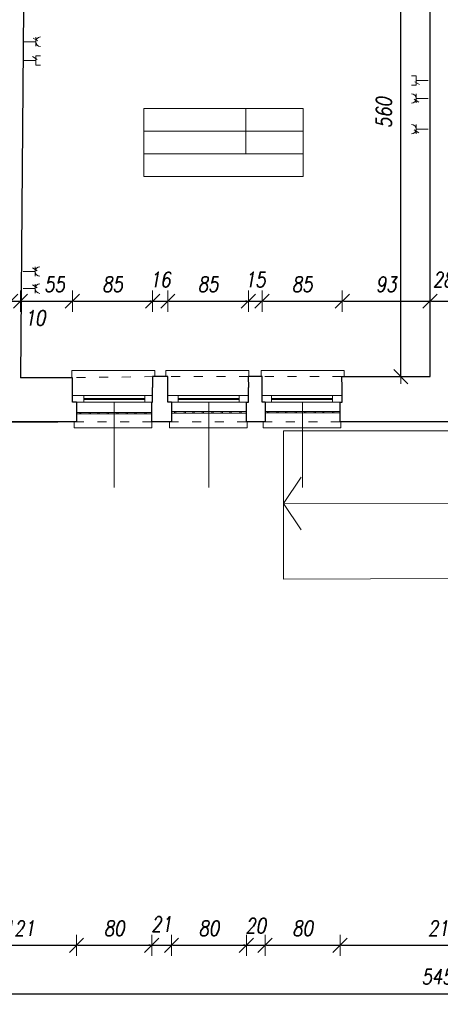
# Model space of a CAD drawing. Header units: millimetres. Extents: x -60479 to 14193, y -32440 to 949.
# Tile 17 of 68: x -33276 to -28816, y -32440 to -21993. Entities that reach past the tile are written whole.
import ezdxf

# ---------------------------------------------------------------- set-up
doc = ezdxf.new("R2010")
doc.units = ezdxf.units.MM
doc.header["$LTSCALE"] = 8
doc.linetypes.add('ACAD_ISO03W100', pattern=[30, 12, -18])
doc.layers.get('Defpoints').update_dxf_attribs({"lineweight": 0})
for name, color, linetype, lineweight in [('A_DIMEN', 7, 'Continuous', 0), ('BAM_OPISY POWIERZCHNI', 40, 'Continuous', 0), ('instalacje', 6, 'Continuous', 0), ('parter_dzwi i okna', 3, 'Continuous', 0), ('parter_kraty', 8, 'Continuous', 0), ('parter_parapet', 6, 'Continuous', 0), ('parter_podciąg', 2, 'ACAD_ISO03W100', 0), ('parter_rzut', 7, 'Continuous', 30), ('parter_widok', 4, 'Continuous', 0), ('RZUT_wymiarowanie', 2, 'Continuous', 0), ('wymiarowanie', 4, 'Continuous', 0)]:
    doc.layers.add(name, color=color, linetype=linetype, lineweight=lineweight)
doc.styles.add('ROMANS1', font='romans.shx', dxfattribs={"width": 0.8, "oblique": 10})
doc.dimstyles.new('NARCH100', dxfattribs={"dimscale": 100, "dimtxt": 1.6, "dimasz": 0.15, "dimexe": 0, "dimexo": 0, "dimgap": 1, "dimtad": 1, "dimdec": 0, "dimlfac": 0.1, "dimrnd": 1, "dimdsep": 46, "dimtxsty": 'ROMANS1', "dimblk": 'wym', "dimcen": -1.5, "dimse1": 1, "dimse2": 1, "dimclrd": 4, "dimclre": 4, "dimclrt": 3, "dimadec": 0, "dimazin": 0, "dimtfac": 0.04, "dimtdec": 0, "dimtmove": 2, "dimatfit": 3, "dimldrblk": 'wym', "dimfxl": 0, "dimtolj": 1, "dimarcsym": 0})

# ---------------------------------------------------------------- blocks, each defined once
blk = doc.blocks.new('wym')
at = {"layer": 'A_DIMEN', "color": 4, "ltscale": 100}
for p, q in [((0, -7.5), (0, 7.5)), ((-5, -5), (5, 5)), ((-5, 0), (5, 0))]:
    blk.add_line(p, q, dxfattribs=at)
blk = doc.blocks.new('*D258')
at = {"layer": 'Defpoints', "color": 0, "transparency": 16777216}
for p in [(-33887, -26259), (-32673, -26259), (-32673, -31814)]:
    blk.add_point(p, dxfattribs=at)
at = {"layer": 'RZUT_wymiarowanie', "color": 4, "lineweight": -2, "transparency": 16777216}
blk.add_line((-33872, -31814), (-32688, -31814), dxfattribs=at)
at = {"layer": 'RZUT_wymiarowanie', "color": 4, "lineweight": -2, "transparency": 16777216, "xscale": 15, "yscale": 15, "zscale": 15, "rotation": 179.9999999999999}
blk.add_blockref('wym', (-33887, -31814), dxfattribs=at)
at = {"layer": 'RZUT_wymiarowanie', "color": 4, "lineweight": -2, "transparency": 16777216, "xscale": 15, "yscale": 15, "zscale": 15}
blk.add_blockref('wym', (-32673, -31814), dxfattribs=at)
at = {"layer": 'RZUT_wymiarowanie', "color": 3, "transparency": 16777216, "insert": (-33280, -31634), "char_height": 160, "attachment_point": 5, "style": 'ROMANS1'}
blk.add_mtext('\\A1;121', dxfattribs=at)
blk = doc.blocks.new('*D259')
at = {"layer": 'Defpoints', "color": 0, "transparency": 16777216}
for p in [(-32673, -26259), (-31876, -26259), (-31876, -31814)]:
    blk.add_point(p, dxfattribs=at)
at = {"layer": 'RZUT_wymiarowanie', "color": 4, "lineweight": -2, "transparency": 16777216}
blk.add_line((-32658, -31814), (-31891, -31814), dxfattribs=at)
at = {"layer": 'RZUT_wymiarowanie', "color": 4, "lineweight": -2, "transparency": 16777216, "xscale": 15, "yscale": 15, "zscale": 15, "rotation": 179.9999999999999}
blk.add_blockref('wym', (-32673, -31814), dxfattribs=at)
at = {"layer": 'RZUT_wymiarowanie', "color": 4, "lineweight": -2, "transparency": 16777216, "xscale": 15, "yscale": 15, "zscale": 15}
blk.add_blockref('wym', (-31876, -31814), dxfattribs=at)
at = {"layer": 'RZUT_wymiarowanie', "color": 3, "transparency": 16777216, "insert": (-32274, -31634), "char_height": 160, "attachment_point": 5, "style": 'ROMANS1'}
blk.add_mtext('\\A1;80', dxfattribs=at)
blk = doc.blocks.new('*D260')
at = {"layer": 'Defpoints', "color": 0, "transparency": 16777216}
for p in [(-31876, -26259), (-31667, -26259), (-31667, -31814)]:
    blk.add_point(p, dxfattribs=at)
at = {"layer": 'RZUT_wymiarowanie', "color": 4, "lineweight": -2, "transparency": 16777216}
for p, q in [((-31891, -31814), (-31906, -31814)), ((-31876, -31814), (-31667, -31814)), ((-31652, -31814), (-31637, -31814))]:
    blk.add_line(p, q, dxfattribs=at)
at = {"layer": 'RZUT_wymiarowanie', "color": 4, "lineweight": -2, "transparency": 16777216, "xscale": 15, "yscale": 15, "zscale": 15}
for p, rotation in [((-31876, -31814), 359.9999999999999), ((-31667, -31814), 179.9999999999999)]:
    blk.add_blockref('wym', p, dxfattribs=dict(at, rotation=rotation))
at = {"layer": 'RZUT_wymiarowanie', "color": 3, "transparency": 16777216, "insert": (-31772, -31590), "char_height": 160, "attachment_point": 5, "style": 'ROMANS1'}
blk.add_mtext('\\A1;21', dxfattribs=at)
blk = doc.blocks.new('*D261')
at = {"layer": 'Defpoints', "color": 0, "transparency": 16777216}
for p in [(-31667, -26259), (-30872, -26259), (-30872, -31814)]:
    blk.add_point(p, dxfattribs=at)
at = {"layer": 'RZUT_wymiarowanie', "color": 4, "lineweight": -2, "transparency": 16777216}
blk.add_line((-31652, -31814), (-30887, -31814), dxfattribs=at)
at = {"layer": 'RZUT_wymiarowanie', "color": 4, "lineweight": -2, "transparency": 16777216, "xscale": 15, "yscale": 15, "zscale": 15, "rotation": 179.9999999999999}
blk.add_blockref('wym', (-31667, -31814), dxfattribs=at)
at = {"layer": 'RZUT_wymiarowanie', "color": 4, "lineweight": -2, "transparency": 16777216, "xscale": 15, "yscale": 15, "zscale": 15}
blk.add_blockref('wym', (-30872, -31814), dxfattribs=at)
at = {"layer": 'RZUT_wymiarowanie', "color": 3, "transparency": 16777216, "insert": (-31270, -31634), "char_height": 160, "attachment_point": 5, "style": 'ROMANS1'}
blk.add_mtext('\\A1;80', dxfattribs=at)
blk = doc.blocks.new('*D262')
at = {"layer": 'Defpoints', "color": 0, "transparency": 16777216}
for p in [(-30872, -26259), (-30674, -26259), (-30674, -31814)]:
    blk.add_point(p, dxfattribs=at)
at = {"layer": 'RZUT_wymiarowanie', "color": 4, "lineweight": -2, "transparency": 16777216}
for p, q in [((-30887, -31814), (-30902, -31814)), ((-30872, -31814), (-30674, -31814)), ((-30659, -31814), (-30644, -31814))]:
    blk.add_line(p, q, dxfattribs=at)
at = {"layer": 'RZUT_wymiarowanie', "color": 4, "lineweight": -2, "transparency": 16777216, "xscale": 15, "yscale": 15, "zscale": 15}
for p, rotation in [((-30872, -31814), 359.9999999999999), ((-30674, -31814), 179.9999999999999)]:
    blk.add_blockref('wym', p, dxfattribs=dict(at, rotation=rotation))
at = {"layer": 'RZUT_wymiarowanie', "color": 3, "transparency": 16777216, "insert": (-30773, -31607), "char_height": 160, "attachment_point": 5, "style": 'ROMANS1'}
blk.add_mtext('\\A1;20', dxfattribs=at)
blk = doc.blocks.new('*D263')
at = {"layer": 'Defpoints', "color": 0, "transparency": 16777216}
for p in [(-30674, -26259), (-29879, -26259), (-29879, -31814)]:
    blk.add_point(p, dxfattribs=at)
at = {"layer": 'RZUT_wymiarowanie', "color": 4, "lineweight": -2, "transparency": 16777216}
blk.add_line((-30659, -31814), (-29894, -31814), dxfattribs=at)
at = {"layer": 'RZUT_wymiarowanie', "color": 4, "lineweight": -2, "transparency": 16777216, "xscale": 15, "yscale": 15, "zscale": 15, "rotation": 179.9999999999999}
blk.add_blockref('wym', (-30674, -31814), dxfattribs=at)
at = {"layer": 'RZUT_wymiarowanie', "color": 4, "lineweight": -2, "transparency": 16777216, "xscale": 15, "yscale": 15, "zscale": 15}
blk.add_blockref('wym', (-29879, -31814), dxfattribs=at)
at = {"layer": 'RZUT_wymiarowanie', "color": 3, "transparency": 16777216, "insert": (-30276, -31634), "char_height": 160, "attachment_point": 5, "style": 'ROMANS1'}
blk.add_mtext('\\A1;80', dxfattribs=at)
blk = doc.blocks.new('*D264')
at = {"layer": 'Defpoints', "color": 0, "transparency": 16777216}
for p in [(-29879, -26259), (-27685, -26259), (-27685, -31814)]:
    blk.add_point(p, dxfattribs=at)
at = {"layer": 'RZUT_wymiarowanie', "color": 4, "lineweight": -2, "transparency": 16777216}
blk.add_line((-29864, -31814), (-27700, -31814), dxfattribs=at)
at = {"layer": 'RZUT_wymiarowanie', "color": 4, "lineweight": -2, "transparency": 16777216, "xscale": 15, "yscale": 15, "zscale": 15, "rotation": 179.9999999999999}
blk.add_blockref('wym', (-29879, -31814), dxfattribs=at)
at = {"layer": 'RZUT_wymiarowanie', "color": 4, "lineweight": -2, "transparency": 16777216, "xscale": 15, "yscale": 15, "zscale": 15}
blk.add_blockref('wym', (-27685, -31814), dxfattribs=at)
at = {"layer": 'RZUT_wymiarowanie', "color": 3, "transparency": 16777216, "insert": (-28782, -31634), "char_height": 160, "attachment_point": 5, "style": 'ROMANS1'}
blk.add_mtext('\\A1;219', dxfattribs=at)
blk = doc.blocks.new('*D178')
at = {"layer": 'Defpoints', "color": 0, "transparency": 16777216}
for p in [(-56057, -26262), (-1532, -26294), (-1532, -32328)]:
    blk.add_point(p, dxfattribs=at)
at = {"layer": 'RZUT_wymiarowanie', "color": 4, "lineweight": -2, "transparency": 16777216}
blk.add_line((-56042, -32328), (-1547, -32328), dxfattribs=at)
at = {"layer": 'RZUT_wymiarowanie', "color": 4, "lineweight": -2, "transparency": 16777216, "xscale": 15, "yscale": 15, "zscale": 15, "rotation": 179.9999999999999}
blk.add_blockref('wym', (-56057, -32328), dxfattribs=at)
at = {"layer": 'RZUT_wymiarowanie', "color": 4, "lineweight": -2, "transparency": 16777216, "xscale": 15, "yscale": 15, "zscale": 15}
blk.add_blockref('wym', (-1532, -32328), dxfattribs=at)
at = {"layer": 'RZUT_wymiarowanie', "color": 3, "transparency": 16777216, "insert": (-28795, -32148), "char_height": 160, "attachment_point": 5, "style": 'ROMANS1'}
blk.add_mtext('\\A1;5453', dxfattribs=at)
blk = doc.blocks.new('*D561')
at = {"layer": 'Defpoints', "color": 0, "transparency": 16777216}
for p in [(-33267, -24980), (-33371, -25785), (-33267, -25791)]:
    blk.add_point(p, dxfattribs=at)
at = {"layer": 'instalacje', "color": 4, "lineweight": -2, "transparency": 16777216}
for p, q in [((-33386, -24980), (-33401, -24980)), ((-33371, -24980), (-33267, -24980)), ((-33252, -24980), (-33237, -24980))]:
    blk.add_line(p, q, dxfattribs=at)
at = {"layer": 'instalacje', "color": 4, "lineweight": -2, "transparency": 16777216, "xscale": 15, "yscale": 15, "zscale": 15}
for p, rotation in [((-33371, -24980), 359.9999999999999), ((-33267, -24980), 179.9999999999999)]:
    blk.add_blockref('wym', p, dxfattribs=dict(at, rotation=rotation))
at = {"layer": 'instalacje', "color": 3, "transparency": 16777216, "insert": (-33113, -25157), "char_height": 160, "attachment_point": 5, "style": 'ROMANS1'}
blk.add_mtext('\\A1;10', dxfattribs=at)
blk = doc.blocks.new('*D562')
at = {"layer": 'Defpoints', "color": 0, "transparency": 16777216}
for p in [(-32717, -24980), (-33267, -25791), (-32717, -25981)]:
    blk.add_point(p, dxfattribs=at)
at = {"layer": 'instalacje', "color": 4, "lineweight": -2, "transparency": 16777216}
blk.add_line((-33252, -24980), (-32732, -24980), dxfattribs=at)
at = {"layer": 'instalacje', "color": 4, "lineweight": -2, "transparency": 16777216, "xscale": 15, "yscale": 15, "zscale": 15, "rotation": 179.9999999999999}
blk.add_blockref('wym', (-33267, -24980), dxfattribs=at)
at = {"layer": 'instalacje', "color": 4, "lineweight": -2, "transparency": 16777216, "xscale": 15, "yscale": 15, "zscale": 15}
blk.add_blockref('wym', (-32717, -24980), dxfattribs=at)
at = {"layer": 'instalacje', "color": 3, "transparency": 16777216, "insert": (-32907, -24800), "char_height": 160, "attachment_point": 5, "style": 'ROMANS1'}
blk.add_mtext('\\A1;55', dxfattribs=at)
blk = doc.blocks.new('*D563')
at = {"layer": 'Defpoints', "color": 0, "transparency": 16777216}
for p in [(-31866, -24980), (-32717, -25981), (-31866, -25973)]:
    blk.add_point(p, dxfattribs=at)
at = {"layer": 'instalacje', "color": 4, "lineweight": -2, "transparency": 16777216}
blk.add_line((-32702, -24980), (-31881, -24980), dxfattribs=at)
at = {"layer": 'instalacje', "color": 4, "lineweight": -2, "transparency": 16777216, "xscale": 15, "yscale": 15, "zscale": 15, "rotation": 179.9999999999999}
blk.add_blockref('wym', (-32717, -24980), dxfattribs=at)
at = {"layer": 'instalacje', "color": 4, "lineweight": -2, "transparency": 16777216, "xscale": 15, "yscale": 15, "zscale": 15}
blk.add_blockref('wym', (-31866, -24980), dxfattribs=at)
at = {"layer": 'instalacje', "color": 3, "transparency": 16777216, "insert": (-32292, -24800), "char_height": 160, "attachment_point": 5, "style": 'ROMANS1'}
blk.add_mtext('\\A1;85', dxfattribs=at)
blk = doc.blocks.new('*D564')
at = {"layer": 'Defpoints', "color": 0, "transparency": 16777216}
for p in [(-31705, -24980), (-31866, -25973), (-31705, -25981)]:
    blk.add_point(p, dxfattribs=at)
at = {"layer": 'instalacje', "color": 4, "lineweight": -2, "transparency": 16777216}
for p, q in [((-31881, -24980), (-31896, -24980)), ((-31866, -24980), (-31705, -24980)), ((-31690, -24980), (-31675, -24980))]:
    blk.add_line(p, q, dxfattribs=at)
at = {"layer": 'instalacje', "color": 4, "lineweight": -2, "transparency": 16777216, "xscale": 15, "yscale": 15, "zscale": 15}
for p, rotation in [((-31866, -24980), 359.9999999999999), ((-31705, -24980), 179.9999999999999)]:
    blk.add_blockref('wym', p, dxfattribs=dict(at, rotation=rotation))
at = {"layer": 'instalacje', "color": 3, "transparency": 16777216, "insert": (-31786, -24750), "char_height": 160, "attachment_point": 5, "style": 'ROMANS1'}
blk.add_mtext('\\A1;16', dxfattribs=at)
blk = doc.blocks.new('*D565')
at = {"layer": 'Defpoints', "color": 0, "transparency": 16777216}
for p in [(-30851, -24980), (-31705, -25981), (-30851, -25973)]:
    blk.add_point(p, dxfattribs=at)
at = {"layer": 'instalacje', "color": 4, "lineweight": -2, "transparency": 16777216}
blk.add_line((-31690, -24980), (-30866, -24980), dxfattribs=at)
at = {"layer": 'instalacje', "color": 4, "lineweight": -2, "transparency": 16777216, "xscale": 15, "yscale": 15, "zscale": 15, "rotation": 179.9999999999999}
blk.add_blockref('wym', (-31705, -24980), dxfattribs=at)
at = {"layer": 'instalacje', "color": 4, "lineweight": -2, "transparency": 16777216, "xscale": 15, "yscale": 15, "zscale": 15}
blk.add_blockref('wym', (-30851, -24980), dxfattribs=at)
at = {"layer": 'instalacje', "color": 3, "transparency": 16777216, "insert": (-31278, -24800), "char_height": 160, "attachment_point": 5, "style": 'ROMANS1'}
blk.add_mtext('\\A1;85', dxfattribs=at)
blk = doc.blocks.new('*D566')
at = {"layer": 'Defpoints', "color": 0, "transparency": 16777216}
for p in [(-30706, -24980), (-30851, -25973), (-30706, -25981)]:
    blk.add_point(p, dxfattribs=at)
at = {"layer": 'instalacje', "color": 4, "lineweight": -2, "transparency": 16777216}
for p, q in [((-30866, -24980), (-30881, -24980)), ((-30851, -24980), (-30706, -24980)), ((-30691, -24980), (-30676, -24980))]:
    blk.add_line(p, q, dxfattribs=at)
at = {"layer": 'instalacje', "color": 4, "lineweight": -2, "transparency": 16777216, "xscale": 15, "yscale": 15, "zscale": 15}
for p, rotation in [((-30851, -24980), 359.9999999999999), ((-30706, -24980), 179.9999999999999)]:
    blk.add_blockref('wym', p, dxfattribs=dict(at, rotation=rotation))
at = {"layer": 'instalacje', "color": 3, "transparency": 16777216, "insert": (-30778, -24750), "char_height": 160, "attachment_point": 5, "style": 'ROMANS1'}
blk.add_mtext('\\A1;15', dxfattribs=at)
blk = doc.blocks.new('*D567')
at = {"layer": 'Defpoints', "color": 0, "transparency": 16777216}
for p in [(-29855, -24980), (-30706, -25981), (-29855, -25981)]:
    blk.add_point(p, dxfattribs=at)
at = {"layer": 'instalacje', "color": 4, "lineweight": -2, "transparency": 16777216}
blk.add_line((-30691, -24980), (-29870, -24980), dxfattribs=at)
at = {"layer": 'instalacje', "color": 4, "lineweight": -2, "transparency": 16777216, "xscale": 15, "yscale": 15, "zscale": 15, "rotation": 179.9999999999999}
blk.add_blockref('wym', (-30706, -24980), dxfattribs=at)
at = {"layer": 'instalacje', "color": 4, "lineweight": -2, "transparency": 16777216, "xscale": 15, "yscale": 15, "zscale": 15}
blk.add_blockref('wym', (-29855, -24980), dxfattribs=at)
at = {"layer": 'instalacje', "color": 3, "transparency": 16777216, "insert": (-30280, -24800), "char_height": 160, "attachment_point": 5, "style": 'ROMANS1'}
blk.add_mtext('\\A1;85', dxfattribs=at)
blk = doc.blocks.new('*D568')
at = {"layer": 'Defpoints', "color": 0, "transparency": 16777216}
for p in [(-28925, -24980), (-28925, -25780), (-29855, -25981)]:
    blk.add_point(p, dxfattribs=at)
at = {"layer": 'instalacje', "color": 4, "lineweight": -2, "transparency": 16777216}
blk.add_line((-29840, -24980), (-28940, -24980), dxfattribs=at)
at = {"layer": 'instalacje', "color": 4, "lineweight": -2, "transparency": 16777216, "xscale": 15, "yscale": 15, "zscale": 15, "rotation": 179.9999999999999}
blk.add_blockref('wym', (-29855, -24980), dxfattribs=at)
at = {"layer": 'instalacje', "color": 4, "lineweight": -2, "transparency": 16777216, "xscale": 15, "yscale": 15, "zscale": 15}
blk.add_blockref('wym', (-28925, -24980), dxfattribs=at)
at = {"layer": 'instalacje', "color": 3, "transparency": 16777216, "insert": (-29390, -24800), "char_height": 160, "attachment_point": 5, "style": 'ROMANS1'}
blk.add_mtext('\\A1;93', dxfattribs=at)
blk = doc.blocks.new('*D569')
at = {"layer": 'Defpoints', "color": 0, "transparency": 16777216}
for p in [(-28646, -24980), (-28925, -25780), (-28646, -25779)]:
    blk.add_point(p, dxfattribs=at)
at = {"layer": 'instalacje', "color": 4, "lineweight": -2, "transparency": 16777216}
blk.add_line((-28910, -24980), (-28661, -24980), dxfattribs=at)
at = {"layer": 'instalacje', "color": 4, "lineweight": -2, "transparency": 16777216, "xscale": 15, "yscale": 15, "zscale": 15, "rotation": 179.9999999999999}
blk.add_blockref('wym', (-28925, -24980), dxfattribs=at)
at = {"layer": 'instalacje', "color": 4, "lineweight": -2, "transparency": 16777216, "xscale": 15, "yscale": 15, "zscale": 15}
blk.add_blockref('wym', (-28646, -24980), dxfattribs=at)
at = {"layer": 'instalacje', "color": 3, "transparency": 16777216, "insert": (-28785, -24750), "char_height": 160, "attachment_point": 5, "style": 'ROMANS1'}
blk.add_mtext('\\A1;28', dxfattribs=at)
blk = doc.blocks.new('*D608')
at = {"layer": 'Defpoints', "color": 0, "transparency": 16777216}
for p in [(-29234, -20178), (-28925, -20178), (-28925, -25780)]:
    blk.add_point(p, dxfattribs=at)
at = {"layer": 'instalacje', "color": 4, "lineweight": -2, "transparency": 16777216}
blk.add_line((-29234, -25765), (-29234, -20193), dxfattribs=at)
at = {"layer": 'instalacje', "color": 4, "lineweight": -2, "transparency": 16777216, "xscale": 15, "yscale": 15, "zscale": 15}
for p, rotation in [((-29234, -20178), 90), ((-29234, -25780), 270)]:
    blk.add_blockref('wym', p, dxfattribs=dict(at, rotation=rotation))
at = {"layer": 'instalacje', "color": 3, "transparency": 16777216, "insert": (-29414, -22979), "char_height": 160, "attachment_point": 5, "rotation": 90, "style": 'ROMANS1'}
blk.add_mtext('\\A1;560', dxfattribs=at)

msp = doc.modelspace()

# ---------------------------------------------------------------- linework, layer by layer
at = {"layer": 'BAM_OPISY POWIERZCHNI'}
msp.add_line((-30878.5, -22935), (-30878.5, -23415), dxfattribs=at)
for points in [[(-31960.5, -22935), (-31960.5, -23415), (-30270, -23415), (-30270, -22935)], [(-31960.5, -22935), (-30270, -22935)], [(-30270, -23175), (-31960.5, -23175)], [(-31960.5, -23415), (-31960.5, -23655), (-30270, -23655), (-30270, -23415)]]:
    msp.add_lwpolyline(points, dxfattribs=at)
at = {"layer": 'instalacje'}
for points in [[(-33105.9, -22226.5), (-33233.9, -22226.5)], [(-33084.4, -22217.9), (-33134.1, -22188)], [(-33105.9, -22178.6), (-33105.9, -22274.5)], [(-33105.9, -22426.5), (-33233.9, -22426.5)], [(-33090.1, -22413.4), (-33139.8, -22383.5)], [(-33105.9, -22476.8), (-33105.9, -22376.3)], [(-33055.7, -22376.3), (-33105.9, -22376.3)], [(-33055.7, -22476.8), (-33105.9, -22476.8)], [(-29121.1, -22587.9), (-29070.8, -22587.9)], [(-29086.7, -22651.2), (-29037, -22681.1)], [(-29070.8, -22587.9), (-29070.8, -22688.4)], [(-29070.8, -22638.1), (-28942.8, -22638.1)], [(-29121.1, -22688.4), (-29070.8, -22688.4)], [(-29092.4, -22836.8), (-29042.7, -22866.7)], [(-29070.8, -22876.1), (-29070.8, -22780.2)], [(-29070.8, -22828.1), (-28942.8, -22828.1)], [(-29092.4, -23162.8), (-29042.7, -23192.7)], [(-29070.8, -23202.1), (-29070.8, -23106.2)], [(-29070.8, -23154.1), (-28942.8, -23154.1)], [(-33090.4, -24656.2), (-33140.1, -24626.3)], [(-33111.9, -24616.8), (-33111.9, -24712.8)], [(-33111.9, -24664.8), (-33240, -24664.8)], [(-33111.9, -24846.2), (-33240, -24846.2)], [(-33090.4, -24837.6), (-33140.1, -24807.7)], [(-33111.9, -24798.3), (-33111.9, -24894.2)]]:
    msp.add_lwpolyline(points, dxfattribs=at)
for centre, start, end in [((-33055.7, -22226.5), 90, 270), ((-29121.1, -22828.1), 270, 90), ((-29121.1, -23154.1), 270, 90), ((-33061.7, -24664.8), 90, 270), ((-33061.7, -24846.2), 90, 270)]:
    msp.add_arc(centre, 50.2, start, end, dxfattribs=at)
at = {"layer": 'parter_dzwi i okna'}
for points in [[(-31866.2, -25981.2), (-32717.1, -25981.2)], [(-32595.7, -25981.2), (-32595.7, -26051.2)], [(-31950.3, -26012.4), (-32595.7, -26012.4)], [(-31950.3, -25981.2), (-31950.3, -26051.2)], [(-30851, -25981.2), (-31705.5, -25981.2)], [(-31594.4, -25981.2), (-31594.4, -26051.2)], [(-30949, -26012.4), (-31594.4, -26012.4)], [(-30949, -25981.2), (-30949, -26051.2)], [(-30706, -25971.2), (-30706.4, -25971.2)], [(-29855.3, -25981.2), (-30705.6, -25981.2)], [(-30604.5, -25981.2), (-30604.5, -26051.2)], [(-29959.1, -26012.4), (-30604.5, -26012.4)], [(-29959.1, -25981.2), (-29959.1, -26051.2)], [(-31875.9, -26051.2), (-32672.9, -26051.2)], [(-31950.3, -26022), (-32595.7, -26022)], [(-30872.3, -26051.2), (-31667.3, -26051.2)], [(-30949, -26022), (-31594.4, -26022)], [(-29878.8, -26051.2), (-30673.8, -26051.2)], [(-29959.1, -26022), (-30604.5, -26022)]]:
    msp.add_lwpolyline(points, dxfattribs=at)
at = {"layer": 'parter_kraty'}
for points in [[(-32672.9, -26159.8), (-31875.9, -26159.8)], [(-32672.9, -26175.5), (-31875.9, -26175.5)], [(-32639.6, -26159.8), (-32639.6, -26175.5)], [(-32625.9, -26159.8), (-32625.9, -26175.5)], [(-32539.6, -26159.8), (-32539.6, -26175.5)], [(-32525.8, -26159.8), (-32525.8, -26175.5)], [(-32447.2, -26159.8), (-32447.2, -26175.5)], [(-32433.4, -26159.8), (-32433.4, -26175.5)], [(-32346.7, -26159.8), (-32346.7, -26175.5)], [(-32333, -26159.8), (-32333, -26175.5)], [(-32245.6, -26159.8), (-32245.6, -26175.5)], [(-32231.9, -26159.8), (-32231.9, -26175.5)], [(-32145.4, -26159.8), (-32145.4, -26175.5)], [(-32131.7, -26159.8), (-32131.7, -26175.5)], [(-32054.2, -26159.8), (-32054.2, -26175.5)], [(-32040.5, -26159.8), (-32040.5, -26175.5)], [(-31949.5, -26159.8), (-31949.5, -26175.5)], [(-31935.8, -26159.8), (-31935.8, -26175.5)], [(-31667.3, -26151), (-30872.3, -26151)], [(-31667.3, -26166.7), (-30872.3, -26166.7)], [(-31632.6, -26151), (-31632.6, -26166.7)], [(-31618.8, -26151), (-31618.8, -26166.7)], [(-31532.5, -26151), (-31532.5, -26166.7)], [(-31518.8, -26151), (-31518.8, -26166.7)], [(-31440.1, -26151), (-31440.1, -26166.7)], [(-31426.4, -26151), (-31426.4, -26166.7)], [(-31339.7, -26151), (-31339.7, -26166.7)], [(-31326, -26151), (-31326, -26166.7)], [(-31238.5, -26151), (-31238.5, -26166.7)], [(-31224.8, -26151), (-31224.8, -26166.7)], [(-31138.3, -26151), (-31138.3, -26166.7)], [(-31124.6, -26151), (-31124.6, -26166.7)], [(-31047.1, -26151), (-31047.1, -26166.7)], [(-31033.4, -26151), (-31033.4, -26166.7)], [(-30942.4, -26151), (-30942.4, -26166.7)], [(-30928.7, -26151), (-30928.7, -26166.7)], [(-30673.8, -26149.2), (-29878.8, -26149.2)], [(-30673.8, -26164.9), (-29878.8, -26164.9)], [(-30648.5, -26149.2), (-30648.5, -26164.9)], [(-30634.7, -26149.2), (-30634.7, -26164.9)], [(-30548.4, -26149.2), (-30548.4, -26164.9)], [(-30534.7, -26149.2), (-30534.7, -26164.9)], [(-30456, -26149.2), (-30456, -26164.9)], [(-30442.3, -26149.2), (-30442.3, -26164.9)], [(-30355.6, -26149.2), (-30355.6, -26164.9)], [(-30341.8, -26149.2), (-30341.8, -26164.9)], [(-30254.4, -26149.2), (-30254.4, -26164.9)], [(-30240.7, -26149.2), (-30240.7, -26164.9)], [(-30154.2, -26149.2), (-30154.2, -26164.9)], [(-30140.5, -26149.2), (-30140.5, -26164.9)], [(-30063, -26149.2), (-30063, -26164.9)], [(-30049.3, -26149.2), (-30049.3, -26164.9)], [(-29958.3, -26149.2), (-29958.3, -26164.9)], [(-29944.6, -26149.2), (-29944.6, -26164.9)]]:
    msp.add_lwpolyline(points, dxfattribs=at)
at = {"layer": 'parter_parapet'}
for points in [[(-32724.4, -25791.3), (-32724.4, -25716.3), (-31843.2, -25716.3), (-31843.2, -25779.7)], [(-31726.3, -25779.7), (-31726.3, -25716.3), (-30845.1, -25716.3), (-30845.1, -25779.7)], [(-30715.2, -25779.7), (-30715.2, -25716.3), (-29834, -25716.3), (-29834, -25779.7)], [(-32697.6, -26258.7), (-32697.6, -26324.3), (-31873.2, -26324.3), (-31873.2, -26258.7)], [(-31689, -26258.7), (-31689, -26324.3), (-30864.6, -26324.3), (-30864.6, -26258.7)], [(-30693.8, -26258.7), (-30693.8, -26324.3), (-29869.4, -26324.3), (-29869.4, -26258.7)]]:
    msp.add_lwpolyline(points, dxfattribs=at)
at = {"layer": 'parter_podciąg'}
for points in [[(-31857.8, -25779.7), (-32717.1, -25791.3)], [(-30852.9, -25779.7), (-31705.5, -25779.7)], [(-29861.5, -25779.7), (-30705.6, -25779.7)], [(-31875.9, -26258.7), (-32672.9, -26258.7)], [(-30872.3, -26258.7), (-31667.3, -26258.7)], [(-29878.8, -26258.7), (-30673.8, -26258.7)]]:
    msp.add_lwpolyline(points, dxfattribs=at)
at = {"layer": 'parter_rzut'}
for p, q in [((-29855.3, -26051.2), (-29855.3, -25894.9)), ((-29878.8, -26258.7), (-29878.8, -26051.2)), ((-29878.8, -26051.2), (-29855.3, -26051.2)), ((-29691.8, -26258.7), (-29878.8, -26258.7))]:
    msp.add_line(p, q, dxfattribs=at)
for points in [[(-31506.4, -20156.5), (-33223.2, -20156.5), (-33253.2, -23997.1), (-33267.2, -25791.3)], [(-28924.7, -25270.9), (-28924.7, -20178.1), (-30558.2, -20178.1)], [(-29855.3, -25894.9), (-29861.5, -25779.7), (-28924.7, -25779.7), (-28924.7, -25270.9)], [(-32717.1, -25850.3), (-32717.1, -25791.3), (-33267.2, -25791.3)], [(-31705.5, -25850.3), (-31705.5, -25779.7), (-31867.8, -25779.7), (-31866.3, -25894.9)], [(-30705.6, -25850.3), (-30705.6, -25779.7), (-30852.9, -25779.7), (-30851, -25894.9)], [(-32672.9, -26051.2), (-32717.1, -26051.2), (-32717.1, -25850.3)], [(-31667.3, -26051.2), (-31667.3, -26258.7), (-31875.9, -26258.7), (-31875.9, -26051.2), (-31866.2, -26051.2), (-31866.2, -25894.9)], [(-31667.3, -26051.2), (-31705.5, -26051.2), (-31705.5, -25850.3)], [(-30673.8, -26051.2), (-30673.8, -26258.7), (-30872.3, -26258.7), (-30872.3, -26051.2), (-30851, -26051.2), (-30851, -25894.9)], [(-30673.8, -26051.2), (-30705.6, -26051.2), (-30705.6, -25850.3)], [(-32672.9, -26051.2), (-32672.9, -26258.7), (-33887.4, -26258.7)], [(-33696.4, -26258.7), (-32871.1, -26258.7)], [(-27881.9, -26258.7), (-29691.8, -26258.7)]]:
    msp.add_lwpolyline(points, dxfattribs=at)
at = {"layer": 'parter_widok'}
for points in [[(-30477.3, -26455.8), (-30477.3, -26356.4), (-10882.9, -26356.4)], [(-30477.3, -26455.8), (-30477.3, -27929.6), (-13899.6, -27865.2)]]:
    msp.add_lwpolyline(points, dxfattribs=at)
at = {"layer": 'RZUT_wymiarowanie'}
for points in [[(-30477.3, -27126.9), (-30290.6, -26846.5)], [(-13903.2, -27116.9), (-30477.3, -27126.9), (-30289.3, -27406.1)]]:
    msp.add_lwpolyline(points, dxfattribs=at)
at = {"layer": 'wymiarowanie'}
for points in [[(-32275, -26956.6), (-32274.4, -26051.2)], [(-31270.4, -26956.6), (-31269.8, -26051.2)], [(-30276.9, -26956.6), (-30276.3, -26051.2)]]:
    msp.add_lwpolyline(points, dxfattribs=at)

# ---------------------------------------------------------------- dimensions: what is measured, and where the dimension line sits
at = {"layer": 'instalacje'}
dim = msp.add_linear_dim(base=(-29233.6, -20178.1), p1=(-28924.7, -25779.7), p2=(-28924.7, -20178.1), angle=90, dimstyle='NARCH100', dxfattribs=at)
dim.commit()
dim.dimension.update_dxf_attribs({"geometry": '*D608', "text_midpoint": (-29413.6, -22978.9)})
for base, p1, p2, picture, middle in [((-31705.5, -24979.7), (-31866.2, -25973), (-31705.5, -25981.2), '*D564', (-31785.8, -24749.7)), ((-30705.6, -24979.7), (-30851, -25973), (-30705.6, -25981.2), '*D566', (-30778.3, -24749.7)), ((-28646.2, -24979.7), (-28924.7, -25779.7), (-28646.2, -25779.4), '*D569', (-28785.4, -24749.7)), ((-31866.2, -24979.7), (-32717.1, -25981.2), (-31866.2, -25973), '*D563', (-32291.6, -24799.7)), ((-30851, -24979.7), (-31705.5, -25981.2), (-30851, -25973), '*D565', (-31278.2, -24799.7)), ((-29855.3, -24979.7), (-30705.6, -25981.2), (-29855.3, -25981.2), '*D567', (-30280.5, -24799.7)), ((-28924.7, -24979.7), (-29855.3, -25981.2), (-28924.7, -25779.7), '*D568', (-29390, -24799.7))]:
    dim = msp.add_linear_dim(base=base, p1=p1, p2=p2, dimstyle='NARCH100', dxfattribs=at)
    dim.commit()
    dim.dimension.update_dxf_attribs({"geometry": picture, "text_midpoint": middle})
for base, p1, p2, picture, middle in [((-32717.1, -24979.7), (-33267.2, -25791.3), (-32717.1, -25981.2), '*D562', (-32906.7, -24799.7)), ((-33267.2, -24979.7), (-33370.8, -25785), (-33267.2, -25791.3), '*D561', (-33113.3, -25156.6))]:
    dim = msp.add_linear_dim(base=base, p1=p1, p2=p2, dimstyle='NARCH100', dxfattribs=at)
    dim.commit()
    dim.dimension.update_dxf_attribs({"geometry": picture, "text_midpoint": middle, "dimtype": 160})
at = {"layer": 'RZUT_wymiarowanie'}
for base, p1, p2, picture, middle in [((-1532.0609, -32327.7224), (-56057.0718, -26261.5567), (-1532.0609, -26294.3741), '*D178', (-28794.5664, -32147.7224)), ((-32672.9, -31813.7), (-33887.4, -26258.7), (-32672.9, -26258.7), '*D258', (-33280.2, -31633.7)), ((-31875.9, -31813.7), (-32672.9, -26258.7), (-31875.9, -26258.7), '*D259', (-32274.4, -31633.7)), ((-30872.2765, -31813.6757), (-31667.3378, -26258.714), (-30872.2765, -26258.714), '*D261', (-31269.8071, -31633.6757)), ((-29878.8093, -31813.6757), (-30673.8352, -26258.714), (-29878.8093, -26258.714), '*D263', (-30276.3223, -31633.6757)), ((-27685.3, -31813.7), (-29878.8, -26258.7), (-27685.3, -26258.7), '*D264', (-28782.1, -31633.7))]:
    dim = msp.add_linear_dim(base=base, p1=p1, p2=p2, dimstyle='NARCH100', dxfattribs=at)
    dim.commit()
    dim.dimension.update_dxf_attribs({"geometry": picture, "text_midpoint": middle})
for base, p1, p2, picture, middle in [((-31667.3, -31813.7), (-31875.9, -26258.7), (-31667.3, -26258.7), '*D260', (-31771.6, -31589.8)), ((-30673.8, -31813.7), (-30872.3, -26258.7), (-30673.8, -26258.7), '*D262', (-30773.1, -31607.3))]:
    dim = msp.add_linear_dim(base=base, p1=p1, p2=p2, dimstyle='NARCH100', dxfattribs=at)
    dim.commit()
    dim.dimension.update_dxf_attribs({"geometry": picture, "text_midpoint": middle, "dimtype": 160})

doc.saveas('drawing.dxf')
